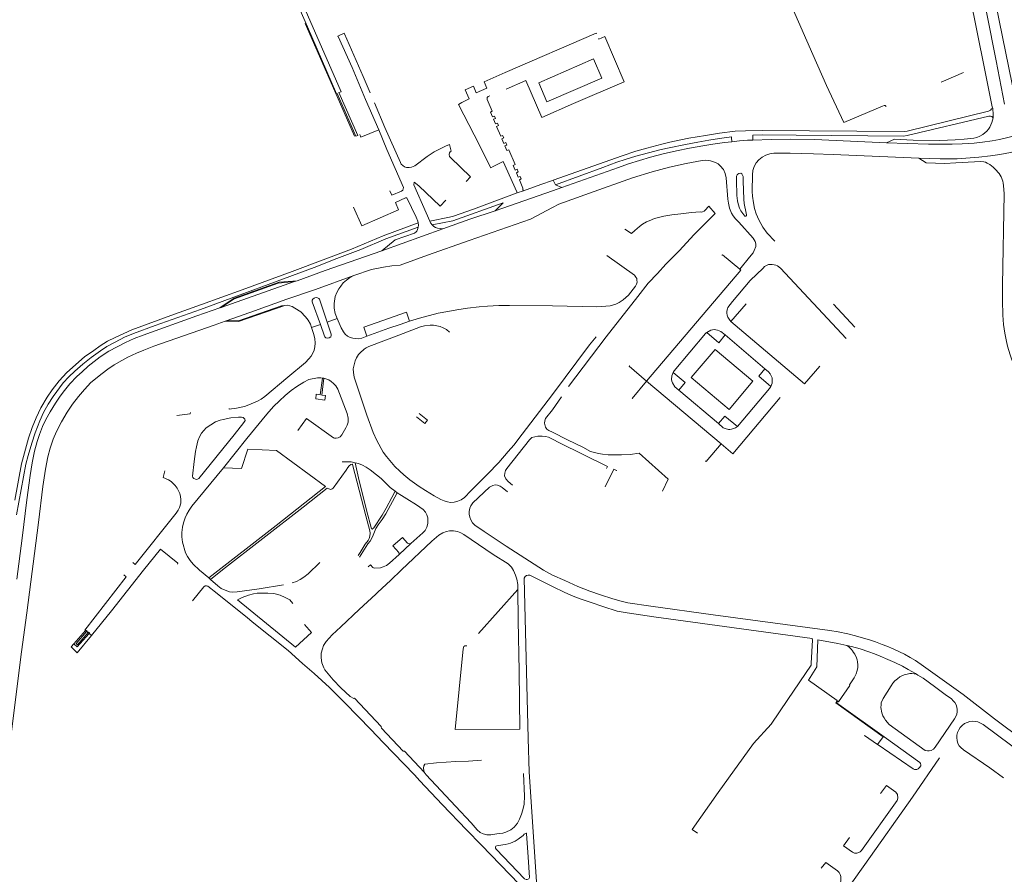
# Model space of a CAD drawing. Extents: x 145000 to 155000, y 457500 to 470000.
# Tile 81 of 196: x 149664 to 150285, y 459309 to 459847. Entities that reach past the tile are written whole.
import ezdxf

# ---------------------------------------------------------------- set-up
doc = ezdxf.new("R2010")
doc.units = 0
doc.header["$LTSCALE"] = 0.2
doc.header["$MEASUREMENT"] = 0
doc.layers.add('kant verharding', color=252, linetype='Continuous', lineweight=0)

msp = doc.modelspace()

# ---------------------------------------------------------------- linework, layer by layer
at = {"layer": 'kant verharding', "lineweight": 0}
for p, q in [((149864.8, 459836.36), (149868.76, 459838.21)), ((150244.99, 459807.25), (150259.04, 459813.41)), ((150277.34, 459790.82), (150277.09, 459791.86)), ((149962.76, 459754.2), (149968.19, 459756.95)), ((150000.39, 459745.52), (150000, 459745.39)), ((150001.94, 459742.78), (150000.39, 459745.52)), ((150005.95, 459740.97), (150001.94, 459742.78)), ((149963.89, 459726.36), (150000, 459738.92)), ((149977.54, 459738.27), (149977.71, 459737.59)), ((149981.73, 459738.94), (149977.71, 459737.59)), ((149981.38, 459739.59), (149981.73, 459738.94)), ((150000, 459738.92), (150005.95, 459740.97)), ((149920.47, 459724.96), (149922.8, 459719.9)), ((149892.47, 459701.21), (149931.01, 459714.93)), ((150124.25, 459697.14), (150117.98, 459689.54)), ((149837.47, 459681.74), (149791.43, 459665.48)), ((149837.47, 459681.74), (149839.17, 459682.3)), ((150121.97, 459667.81), (150112.45, 459656.58)), ((150177.09, 459667.55), (150190.5, 459653.16)), ((149790.46, 459665.15), (149791.43, 459665.48)), ((149793.88, 459656.8), (149795.13, 459657.33)), ((149853.84, 459654.79), (149848.28, 459652.83)), ((149864.36, 459658.48), (149858.03, 459656.17)), ((150108.77, 459648.16), (150133.84, 459626.9)), ((149855.92, 459620.85), (149855.07, 459620.97)), ((150059.32, 459619.03), (150106.22, 459579.53)), ((150079.73, 459613.43), (150104.68, 459592.36)), ((149981.03, 459585.7), (150000, 459610.71)), ((150000, 459601.09), (150005.62, 459609.11)), ((149914.47, 459596.69), (149919.62, 459592.42)), ((149916.15, 459598.75), (149921.38, 459594.51)), ((149921.38, 459594.51), (149919.62, 459592.42)), ((150000, 459582.55), (150004.56, 459580.3)), ((149755.77, 459562.7), (149754.87, 459558.45)), ((149900.86, 459549.8), (149902.14, 459548.78)), ((149910.91, 459516.83), (149903.36, 459509.91)), ((149783.56, 459495.14), (149784.63, 459494.21)), ((149898.02, 459493.63), (149890.02, 459486.11)), ((149786.89, 459486.77), (149784.77, 459488.45)), ((149953.54, 459460.08), (149978.2, 459487.9)), ((149807.61, 459470.23), (149786.89, 459486.77)), ((149888.72, 459484.91), (149878.34, 459475.2)), ((149890.02, 459486.11), (149888.72, 459484.91)), ((149878.34, 459475.2), (149866.73, 459464.41)), ((149810.83, 459467.59), (149807.61, 459470.23)), ((149866.73, 459464.41), (149861.32, 459459.3)), ((149705.82, 459462.05), (149698.51, 459453.68)), ((149706.54, 459461.47), (149705.82, 459462.05)), ((149706.54, 459461.47), (149707.49, 459460.72)), ((149708.16, 459460.18), (149707.49, 459460.72)), ((149708.16, 459460.18), (149709.66, 459458.98)), ((150163.06, 459441.48), (150163.76, 459455.98)), ((149875.33, 459419.54), (149892.07, 459401.71)), ((150278.49, 459406.35), (150258.7, 459421.74)), ((150296.73, 459392.72), (150278.49, 459406.35)), ((149893.32, 459391.6), (149885.54, 459399.82)), ((149913.03, 459371.18), (149893.32, 459391.6)), ((149906.86, 459386.16), (149919.26, 459372.82)), ((149916.52, 459367.49), (149913.03, 459371.18)), ((149955.27, 459326.98), (149945.97, 459336.65))]:
    msp.add_line(p, q, dxfattribs=at)
at = {"layer": 'kant verharding', "lineweight": 0, "flags": 128}
for points in [[(150284.87, 459793.38), (150279.44, 459820.68), (150261.62, 459910.76), (150259.94, 459918.48), (150258.59, 459923.85), (150257.03, 459928.47), (150258.14, 459930.52)], [(150253.74, 459907.68), (150253.67, 459905.48), (150253.13, 459903.53), (150252.28, 459901.44), (150250.56, 459899.22), (150249.27, 459897.89), (150248.06, 459896.95), (150226.98, 459886.7), (150217.36, 459882.21), (150205.12, 459877.28), (150194.77, 459872.99), (150182, 459867.51), (150151.28, 459853.88), (150164, 459824.71), (150172.6, 459805.21), (150183.54, 459782.01), (150207.99, 459792.28), (150209.07, 459792.62), (150209.67, 459792.59), (150210.19, 459792.01)], [(150277.09, 459791.86), (150272.19, 459815.99), (150253.74, 459907.68)], [(149819.62, 459896.8), (149831.97, 459868.4), (149834, 459867.32), (149834.88, 459866.35), (149835.54, 459865.28), (149845.73, 459842.19), (149864.06, 459800.05), (149864.39, 459800.12), (149876.13, 459773.29)], [(149842.53, 459874.02), (149840.29, 459872.96), (149839.39, 459872.12), (149838.6, 459871.12), (149838.06, 459869.87), (149837.84, 459868.61), (149838.43, 459866.62), (149866.83, 459801.26), (149865.54, 459800.73), (149877.38, 459773.8), (149876.13, 459773.29)], [(150291.74, 459795.86), (150279.31, 459856.54), (150279.43, 459858.34), (150279.82, 459859.64), (150280.68, 459860.68), (150281.64, 459861.53), (150283.44, 459862.29), (150310.39, 459868.25), (150307.36, 459875.93), (150305.95, 459875.44)], [(149844.32, 459844.33), (149864.47, 459798.4), (149875.4, 459773.26)], [(149864.8, 459836.36), (149864.92, 459836.09)], [(149864.92, 459836.09), (149864.94, 459836.04)], [(149864.94, 459836.04), (149873.76, 459816.48), (149882.33, 459796.38), (149890.7, 459777.28)], [(149868.76, 459838.21), (149868.92, 459837.85)], [(149868.92, 459837.85), (149880.72, 459810.9), (149885.11, 459800.61)], [(149970.31, 459813.42), (150027.61, 459838.26), (150027.79, 459837.85)], [(150029.09, 459834.85), (150029.3, 459834.37), (150033.08, 459836.02), (150045.1, 459807.47), (150013.21, 459793.93)], [(150031.04, 459809.81), (149996.4, 459794.86), (149991.49, 459806.92), (150025.92, 459821.95), (150031.04, 459809.81)], [(149970.31, 459813.42), (149957.06, 459807.6), (149958.78, 459803.64), (149951.96, 459800.71), (149950.24, 459804.86), (149945.12, 459802.53), (149947.59, 459796.91), (149943.02, 459794.47), (149940.9, 459793.27), (149950.71, 459774.26), (149961.22, 459753.42), (149962.76, 459754.2)], [(150013.21, 459793.93), (149993.23, 459785.14), (149983.21, 459808.4), (149970.83, 459803)], [(149960.62, 459798.71), (149959.48, 459798.21), (149958.97, 459797.68), (149958.81, 459797.07), (149958.91, 459796.47), (149962.12, 459788.97), (149960.97, 459788.47), (149962.24, 459785.49), (149963.42, 459785.99), (149964.08, 459784.45), (149962.9, 459783.95), (149964.15, 459781.02), (149965.33, 459781.53), (149966, 459779.96), (149964.82, 459779.46), (149967.46, 459773.28), (149968.64, 459773.78), (149969.32, 459772.2), (149968.14, 459771.7), (149969.39, 459768.77), (149970.57, 459769.27), (149971.22, 459767.75), (149970.05, 459767.24), (149971.34, 459764.23), (149972.51, 459764.73), (149976.49, 459755.44), (149975.31, 459754.94), (149976.59, 459751.94), (149977.77, 459752.44), (149978.49, 459750.76), (149977.31, 459750.26), (149978.51, 459747.45), (149979.69, 459747.95), (149980.34, 459746.43), (149979.17, 459745.93), (149981.43, 459740.63), (149981.38, 459739.59)], [(150210.52, 459769.18), (150236.9, 459768.26), (150251.89, 459768.2), (150258.07, 459768.47), (150265.78, 459768.97), (150271.01, 459769.48), (150277.05, 459770.47), (150281.56, 459771.28), (150287.83, 459772.65), (150293.45, 459774.08), (150305.39, 459778.05), (150317.82, 459783.29), (150332.59, 459790.09), (150339.83, 459794.05), (150352.69, 459801.74)], [(149887.82, 459794.31), (149894.44, 459778.86), (149904.2, 459756.72), (149904.81, 459755.69), (149905.74, 459754.75), (149906.77, 459754.03), (149908.1, 459753.69), (149909.72, 459753.55), (149911.17, 459753.83), (149913.27, 459754.65), (149921, 459760.62), (149925.53, 459763.45), (149929.67, 459765.62), (149932.56, 459766.99), (149935.08, 459768.03), (149936.26, 459763.91), (149935.58, 459763.41), (149935.14, 459762.86), (149935.02, 459761.83), (149935.2, 459760.61), (149935.76, 459759.84), (149948.43, 459747.79), (149945.69, 459744.82)], [(150000.39, 459745.52), (150043.98, 459761.02), (150052.57, 459763.82), (150059.54, 459765.8), (150068.99, 459768.22), (150073.88, 459769.6), (150080.92, 459770.99), (150085.94, 459772.02), (150096.54, 459773.75), (150105.2, 459775.3), (150115.2, 459776.43), (150121.73, 459776.72), (150132.19, 459776.93), (150221.62, 459776.28), (150223.4, 459776.52), (150274.62, 459788.99), (150275.95, 459789.63), (150276.13, 459789.88), (150276.66, 459790.45), (150277.34, 459790.82)], [(150126.15, 459770.9), (150126.23, 459773.93), (150132.61, 459774.15), (150153.63, 459774.03), (150221.09, 459773.39), (150223.52, 459773.69), (150274.89, 459785.93), (150275.94, 459785.95), (150276.84, 459785.69), (150277.56, 459784.78)], [(150230.92, 459759.41), (150244.2, 459759.14), (150254.91, 459759.04), (150268.53, 459760.11), (150276.06, 459760.95), (150281.8, 459761.87), (150288.47, 459763.14), (150295.49, 459764.92), (150300.86, 459766.65), (150306.55, 459768.7), (150314.14, 459771.71), (150321.04, 459774.5), (150327.3, 459777.35), (150335.67, 459781.42), (150340.57, 459783.93), (150346.01, 459786.83)], [(150277.34, 459790.82), (150277.65, 459787.06), (150277.56, 459784.78)], [(150277.56, 459784.78), (150276.83, 459781.91), (150276.24, 459780.49), (150275.58, 459779.07), (150274.62, 459777.73), (150273.58, 459776.56), (150272.42, 459775.4), (150271.11, 459774.28), (150269.32, 459773.35), (150267.36, 459772.51), (150265.51, 459771.98), (150259.4, 459771.39), (150253.77, 459770.94), (150244.06, 459770.65), (150227.32, 459770.85), (150215.59, 459771.43), (150210.52, 459769.18)], [(149890.7, 459777.28), (149879.36, 459772.59), (149878.65, 459774.33)], [(149890.7, 459777.28), (149895.7, 459764.99), (149906.1, 459741.08), (149905.81, 459739.37), (149904.92, 459738.67), (149898.86, 459736.18), (149897.63, 459738.84)], [(150001.94, 459742.78), (150031.73, 459753.67), (150040.57, 459756.97), (150045.89, 459758.72), (150052.51, 459760.69), (150068.54, 459764.87), (150073.6, 459765.93), (150083.92, 459768.01), (150091.69, 459769.51), (150098.46, 459770.73), (150105.35, 459771.87), (150112.74, 459772.8), (150112.89, 459772.52), (150113.06, 459769.79)], [(150113.06, 459769.79), (150108.4, 459769.26), (150101.11, 459768.3), (150094.73, 459767.28), (150086.38, 459765.73), (150078.18, 459764.01), (150069.84, 459762.16), (150061.74, 459760.05), (150047.89, 459755.83), (150041.59, 459753.68), (150005.95, 459740.97)], [(150113.06, 459769.79), (150117.79, 459770.28), (150122.88, 459770.73), (150126.15, 459770.9)], [(150210.52, 459769.18), (150165.11, 459771.3), (150150.12, 459771.46), (150137.71, 459771.27), (150126.15, 459770.9)], [(150139.56, 459762.65), (150149.79, 459762.63), (150164.55, 459762.14), (150176.87, 459761.7), (150230.92, 459759.41)], [(149968.19, 459756.95), (149968.87, 459757.29), (149977.54, 459738.27)], [(150000, 459728.49), (150004.03, 459730.6), (150023.33, 459737.53), (150050.44, 459747.17), (150062.83, 459750.91), (150073.86, 459753.71), (150084.29, 459756.04), (150094.32, 459758.03), (150096.24, 459758.16), (150098.02, 459758.09), (150099.52, 459757.78), (150101.49, 459757.24), (150103.23, 459756.52), (150104.4, 459755.81), (150105.72, 459754.7), (150107.72, 459752.28), (150108.77, 459749.86), (150109.42, 459747.1), (150110.48, 459733.71), (150110.91, 459731.12)], [(150230.92, 459759.41), (150235.47, 459756.51), (150247.13, 459756.21), (150254.23, 459756.49), (150265.97, 459757.16)], [(150265.97, 459757.16), (150269.95, 459757.32), (150271.73, 459757.16), (150272.77, 459756.87), (150273.97, 459756.29), (150275.56, 459755.4), (150276.51, 459754.71), (150277.58, 459753.85), (150278.89, 459752.59), (150281.42, 459749.79), (150282.6, 459747.62), (150283.67, 459744.93), (150283.91, 459743.63), (150284.25, 459742.25), (150284.48, 459737.05)], [(150120.49, 459733.71), (150120.11, 459744.9), (150120.21, 459747.23), (150120.09, 459747.96), (150119.82, 459748.81), (150119.33, 459749.67), (150118.61, 459750.02), (150117.41, 459749.88), (150116.83, 459749.46), (150116.35, 459748.99), (150116.04, 459748.22), (150115.87, 459745.69), (150116.23, 459736.03), (150116.6, 459732.6)], [(150126.11, 459735.44), (150125.93, 459738.49), (150125.95, 459749.08)], [(149932.86, 459733.1), (149929.24, 459729.34), (149915.79, 459742.01), (149912.83, 459744.37), (149912.71, 459742.59), (149920.47, 459724.96)], [(150000, 459745.39), (149992.73, 459742.89), (149981.73, 459738.94)], [(149922.8, 459719.9), (149935.26, 459722.3), (149937.68, 459722.97), (149950.2, 459727.4), (149977.71, 459737.59)], [(150140.12, 459707.13), (150135.25, 459712.23), (150132.51, 459715.98), (150130, 459720.74), (150128.31, 459724.41), (150127.24, 459727.85), (150126.57, 459731.36), (150126.11, 459735.44)], [(150284.48, 459737.05), (150283.5, 459679.54), (150283.49, 459669.76), (150283.78, 459660.54), (150284.23, 459654.78), (150285.02, 459649.3), (150285.84, 459645.06), (150286.75, 459641.05), (150288.35, 459635.73), (150302.8, 459593.75), (150305.78, 459585.82), (150308.23, 459580.21), (150311.35, 459573.4), (150313.56, 459569.28), (150315.56, 459565.98), (150317.81, 459562.68), (150319.81, 459559.98), (150322.06, 459557.41), (150324.51, 459554.54), (150327.51, 459551.56), (150330.51, 459548.72), (150334.16, 459545.64), (150400.7, 459500)], [(149874.73, 459728.54), (149879.93, 459716.84), (149903.11, 459727.03), (149901.16, 459731.57), (149907.52, 459734.43), (149908.21, 459734.49), (149914.07, 459722.27)], [(149924.17, 459717.43), (149937.28, 459720.07), (149968.98, 459731.29), (149963.89, 459726.36)], [(150010.07, 459615.76), (150033.78, 459646.9), (150053.78, 459672.44), (150060.4, 459680.79), (150066.17, 459686.76), (150071.48, 459692.79), (150079.99, 459701.4), (150089.13, 459711.13), (150097.26, 459719.39), (150102.44, 459724.57), (150098.58, 459729.21), (150095.95, 459726.58), (150095.5, 459726.08), (150094.49, 459725.74), (150093.69, 459725.55), (150093.14, 459725.58), (150087.69, 459725.2), (150080.83, 459724.47), (150075.16, 459723.74), (150070.23, 459722.99), (150067.65, 459722.33), (150064.41, 459721.44), (150060.92, 459720.09), (150059.19, 459719.31), (150056.82, 459717.88), (150054.76, 459716.37), (150052.01, 459713.99), (150049.92, 459712.01), (150045.58, 459714.72)], [(150110.91, 459731.12), (150111.65, 459728.01), (150112.85, 459724.9), (150113.96, 459723.09), (150115.34, 459721.32), (150117.35, 459719.2), (150126.39, 459709.13), (150127.82, 459706.99), (150128.18, 459705.59), (150128.12, 459703.94), (150127.19, 459701.24), (150126.48, 459699.9), (150124.25, 459697.14)], [(150116.6, 459732.6), (150116.91, 459730.79), (150117.78, 459727.98), (150118.77, 459726.27), (150121.21, 459722.87), (150121.86, 459722.94), (150122.34, 459723.36), (150122.32, 459723.84), (150122.08, 459724.82), (150120.79, 459730.98), (150120.49, 459733.71)], [(149874.82, 459685.53), (149885.95, 459689.42), (149893.69, 459690.92), (149898.76, 459691.67), (149904.1, 459692.18), (149921.26, 459698.37), (149947.6, 459707.71), (149986.09, 459720.99), (150000, 459728.49)], [(149963.89, 459726.36), (149948.05, 459720.98), (149931.01, 459714.93)], [(149915.41, 459718.68), (149893.39, 459710.57), (149873.42, 459702.17), (149836.06, 459688.21), (149804.51, 459676.61), (149778.87, 459667.26), (149762.03, 459661.22), (149734.97, 459651.28), (149724.6, 459646.52), (149719.74, 459644.14), (149715.16, 459641.33), (149711.13, 459638.43), (149705.21, 459634.37), (149694.09, 459624.55), (149689.25, 459619.37), (149684.79, 459613.52), (149681.69, 459609), (149677.81, 459602.32), (149674.77, 459595.95), (149672.36, 459589.81), (149670.03, 459583.07), (149665.63, 459567.04), (149661.32, 459544.19)], [(149914.07, 459722.27), (149915.13, 459719.8), (149915.41, 459718.68)], [(149915.41, 459718.68), (149915.57, 459717.38), (149915.48, 459716.11)], [(149924.17, 459717.43), (149923.29, 459718.78), (149922.8, 459719.9)], [(149931.01, 459714.93), (149927.58, 459715.33), (149926.4, 459715.77), (149925.23, 459716.47), (149924.17, 459717.43)], [(149915.48, 459716.11), (149895.03, 459708.58), (149879.24, 459702.03), (149864.28, 459696.29), (149849.94, 459690.62), (149778.21, 459664.28), (149749.65, 459654.05), (149736.04, 459649.01), (149730.45, 459646.68), (149724.6, 459643.69), (149719.39, 459640.91), (149715.23, 459638.13), (149709.33, 459633.9), (149704.08, 459629.69), (149699.16, 459625.28), (149695.31, 459621.71), (149691.83, 459617.91), (149685.39, 459609.45), (149682.39, 459604.6), (149679.48, 459599.28), (149677.08, 459594.14), (149674.18, 459586.6), (149672.02, 459580.06), (149669.82, 459572.32), (149668.33, 459566.73), (149662.38, 459534.9)], [(149915.48, 459716.11), (149915.06, 459714.58), (149914.64, 459713.6), (149914.15, 459713.02), (149913.18, 459712.32), (149900.9, 459708.11), (149892.47, 459701.21)], [(149892.47, 459701.21), (149856.78, 459688.66), (149839.17, 459682.3)], [(150000, 459666.45), (150028.03, 459665.79), (150036.46, 459666.48), (150039.93, 459667.6), (150042.11, 459668.69), (150044.55, 459670.29), (150047.89, 459673.24), (150052.36, 459678.8), (150053.03, 459680.2), (150053.29, 459681.35), (150053.27, 459682.67), (150053.08, 459683.63), (150052.57, 459684.61), (150051.78, 459685.77), (150034.33, 459698.24)], [(150117.98, 459689.54), (150107.09, 459698.61), (150106.83, 459698.3)], [(150132.7, 459690.21), (150133.66, 459691.25), (150134.91, 459691.94), (150136.09, 459692.45), (150137.42, 459692.62), (150138.45, 459692.58), (150139.72, 459692.39), (150140.84, 459692.11), (150141.82, 459691.72), (150143.7, 459690.31), (150185.03, 459645.91)], [(150117.98, 459689.54), (150118.62, 459688.86), (150059.32, 459619.03)], [(150112.45, 459656.58), (150111.31, 459658.07), (150110.52, 459659.25), (150110.01, 459660.68), (150109.82, 459661.89), (150109.93, 459663.21), (150110.3, 459664.56), (150110.61, 459665.48), (150113.44, 459669.14), (150124.65, 459682.52), (150132.7, 459690.21)], [(149839.17, 459682.3), (149827.9, 459681.41), (149799.54, 459671.33), (149790.46, 459665.15)], [(149791.43, 459665.48), (149799.15, 459670.63), (149827.18, 459680.68), (149837.47, 459681.74)], [(149795.13, 459657.33), (149812.39, 459663.31), (149832.79, 459670.72), (149850.65, 459676.8), (149874.82, 459685.53)], [(149874.82, 459685.53), (149872.18, 459684.06), (149870.34, 459682.75), (149868.28, 459680.94), (149866.64, 459678.85), (149865.45, 459677.09), (149864.24, 459674.84), (149863.2, 459672.45), (149862.53, 459667.92), (149862.42, 459665.12), (149863.17, 459661.58), (149864.36, 459658.48)], [(149858.03, 459656.17), (149853.17, 459670.67), (149852.81, 459671.11), (149852.09, 459671.51), (149851.16, 459671.7), (149850.33, 459671.62), (149849.86, 459671.37), (149849.07, 459670.72), (149848.72, 459670.11), (149848.75, 459668.99), (149853.84, 459654.79)], [(149790.46, 459665.15), (149775.91, 459660.19), (149742.17, 459648.1), (149736.51, 459645.82), (149731.05, 459643.48), (149720.61, 459637.94), (149715.11, 459634.38), (149707.49, 459628.56), (149703.71, 459625.01), (149700.31, 459621.96), (149695.94, 459617.31), (149692.59, 459613.11), (149689.99, 459609.52), (149686.99, 459605.16), (149683.67, 459599.73), (149680.85, 459594.84), (149678.8, 459590.5), (149676.84, 459585.57), (149675.39, 459581.03), (149673.8, 459574.9), (149672.3, 459567.61), (149671.02, 459559.75), (149668.89, 459544.41), (149665.89, 459520.17), (149662.59, 459494.38)], [(149831.37, 459666.78), (149802.16, 459656.55), (149793.88, 459656.8)], [(149795.13, 459657.33), (149802.28, 459657), (149829.32, 459666.44), (149831.37, 459666.78)], [(149848.28, 459652.83), (149847.56, 459655.03), (149846.07, 459657.5), (149844.51, 459659.51), (149841.42, 459662.77), (149837.75, 459665.09), (149835.97, 459666.01), (149833.02, 459666.87), (149831.37, 459666.78)], [(149883.18, 459647.38), (149881.3, 459653.04), (149908.16, 459662.43), (149909.97, 459656.74)], [(149909.97, 459656.74), (149916.21, 459658.73), (149928.01, 459661.78), (149934.03, 459662.97), (149939.77, 459663.98), (149946.44, 459665.02), (149953.83, 459665.81), (149959.08, 459666.27), (149966.18, 459666.69), (149972.93, 459666.78), (150000, 459666.45)], [(149793.88, 459656.8), (149786.9, 459654.25), (149748.93, 459641.09), (149742.58, 459638.58), (149737.89, 459636.6), (149732.61, 459634.09), (149728.82, 459632.14), (149723.98, 459629.31), (149719.98, 459626.54), (149716.37, 459623.86), (149709.31, 459618.12), (149705.23, 459613.77), (149701.48, 459609.49), (149697.62, 459604.57), (149694.35, 459599.55), (149690.71, 459593.43), (149687.57, 459587.28), (149685.5, 459582.47), (149683.59, 459576.96), (149682.1, 459571.32), (149680.6, 459563.59), (149678.99, 459552.83), (149676.2, 459530.16), (149668.87, 459473.16), (149665.58, 459448.64), (149657.67, 459384.96)], [(149853.84, 459654.79), (149856.33, 459647.43), (149856.66, 459646.89), (149857.24, 459646.34), (149858.14, 459646.12), (149859.44, 459646.35), (149860.36, 459647.03), (149860.66, 459647.74), (149860.57, 459648.59), (149858.03, 459656.17)], [(149864.36, 459658.48), (149866.95, 459652.58), (149868.34, 459650.08), (149869.5, 459648.74), (149870.88, 459647.42), (149872.61, 459646.61), (149874.37, 459646.09), (149875.97, 459645.83), (149877.67, 459645.74), (149880.01, 459646.23), (149883.18, 459647.38)], [(149909.97, 459656.74), (149904.06, 459654.8), (149896.98, 459652.34), (149883.18, 459647.38)], [(150112.45, 459656.58), (150158.8, 459617.37), (150168.38, 459628.59)], [(149833.4, 459621.64), (149844.41, 459630.88), (149846.58, 459633.02), (149848.06, 459634.71), (149849.15, 459636.64), (149849.86, 459638.54), (149850.33, 459640.72), (149850.51, 459643), (149850.32, 459646), (149849.57, 459649.17), (149848.28, 459652.83)], [(149935.24, 459650.01), (149933.2, 459651.59), (149931.27, 459652.67), (149929.31, 459653.54), (149925.16, 459654.41), (149922.98, 459654.4), (149919.51, 459654), (149916.89, 459653.23), (149903.23, 459648.1)], [(150097.25, 459649.79), (150096.83, 459649.49), (150096.4, 459649.12), (150076.77, 459625.57), (150076.08, 459624.6)], [(150108.77, 459648.16), (150106.09, 459650.26), (150105.14, 459650.74), (150104.07, 459651.1), (150101.82, 459651.55), (150100.77, 459651.41), (150099.77, 459651.09), (150097.25, 459649.79)], [(150097.25, 459649.79), (150104.9, 459643.29), (150108.77, 459648.16)], [(149903.23, 459648.1), (149884.4, 459640.88), (149882.6, 459639.99), (149881.38, 459639.24), (149878.85, 459636.92), (149877.93, 459635.87), (149876.62, 459633.68), (149875.73, 459631.9), (149875.02, 459629.4), (149874.51, 459626.89), (149874.65, 459624.54), (149875.19, 459621.55), (149883.07, 459597.64)], [(150000, 459610.71), (150023.43, 459641.83), (150027.46, 459647.07)], [(150102.48, 459638.93), (150087.49, 459621.4), (150111.29, 459601.13), (150126.19, 459619.12), (150102.48, 459638.93)], [(150059.32, 459619.03), (150048.25, 459628.46), (150048.58, 459628.89)], [(150076.08, 459624.6), (150075.26, 459622.48), (150075.07, 459620.06), (150075.23, 459619.03), (150075.65, 459617.98), (150077.05, 459615.59), (150079.73, 459613.43)], [(150079.73, 459613.43), (150083.68, 459618.2), (150076.08, 459624.6)], [(150133.84, 459626.9), (150129.95, 459622.26), (150137.52, 459615.68)], [(150133.84, 459626.9), (150136.05, 459625.03), (150137.09, 459623.72), (150137.78, 459622.49), (150138.42, 459621.11), (150138.53, 459619.98), (150138.5, 459618.83), (150138.39, 459617.78), (150137.52, 459615.68)], [(149792.7, 459564.48), (149807.56, 459582.92), (149820.17, 459598.38), (149824.34, 459603.13), (149827.99, 459606.7), (149831.64, 459610.13), (149835.45, 459613.13), (149838.96, 459615.75), (149843.34, 459618.53), (149846.48, 459620.12), (149852, 459621.13), (149854.07, 459621.09), (149855.07, 459620.97)], [(149796.29, 459601.9), (149796.34, 459601.44), (149800.9, 459601.98), (149806.01, 459603.14), (149808.66, 459604.08), (149811.8, 459605.35), (149814.22, 459606.52), (149816.43, 459607.78), (149818.8, 459609.35), (149833.4, 459621.64)], [(149839.63, 459587.98), (149845.18, 459595.56), (149862.03, 459583.29), (149862.81, 459583.14), (149863.83, 459583.15), (149865.11, 459583.43), (149866.33, 459584.06), (149867.29, 459585.2), (149869.94, 459589.61), (149870.73, 459591.34), (149871.27, 459593.15), (149871.3, 459595.75), (149870.64, 459598.62), (149864.86, 459613.98), (149863.65, 459616.1), (149862.09, 459617.67), (149860.66, 459618.86), (149859.08, 459619.87), (149855.92, 459620.85)], [(149855.07, 459620.97), (149853.73, 459610.53), (149851.21, 459610.79), (149850.86, 459607.84), (149856.68, 459607.15), (149857.03, 459610.11), (149854.72, 459610.34), (149855.92, 459620.85)], [(150050.41, 459608.11), (150050.32, 459608.18), (150059.32, 459619.03)], [(150137.52, 459615.68), (150136.71, 459614.39), (150116.58, 459590.6)], [(150106.22, 459579.53), (150113.59, 459573.36), (150143.56, 459608.72)], [(149763.33, 459597.38), (149771.72, 459598.4), (149771.89, 459598.66), (149771.94, 459599.24)], [(150000, 459586.88), (149997.74, 459587.9), (149996.53, 459588.82), (149995.67, 459590.02), (149995.01, 459592.71), (149995.15, 459594.04), (149995.59, 459595.64), (150000, 459601.09)], [(149806.3, 459595.18), (149805.21, 459596.2), (149804.19, 459596.41), (149802.29, 459596.47), (149797.43, 459596.07), (149792.64, 459595.02), (149790.75, 459594.5), (149787.69, 459593.4), (149781.98, 459589.77), (149780.42, 459588.09), (149778.95, 459586.29), (149777.69, 459584.03), (149776.67, 459581.5), (149775.73, 459577.61), (149775.19, 459574.72), (149774.22, 459568.51), (149773.32, 459559.2), (149773.54, 459558.47), (149774.2, 459557.73), (149775.14, 459557.34), (149775.82, 459557.23), (149776.52, 459557.27), (149777.35, 459557.78), (149799.49, 459585.21), (149805.64, 459592.99), (149806.46, 459594.35), (149806.3, 459595.18)], [(149883.07, 459597.64), (149887.11, 459586.79), (149889.41, 459581.71), (149893.48, 459574.43), (149895.48, 459571.57), (149898.64, 459567.92)], [(150116.58, 459590.6), (150108.55, 459597.05), (150104.68, 459592.36)], [(150069.25, 459549.81), (150072.84, 459557.29), (150054.55, 459573.62), (150048.89, 459572.97), (150043.49, 459572.7), (150038.46, 459572.59), (150035.21, 459572.72), (150031.56, 459573.11), (150029.09, 459573.6), (150024.05, 459574.85), (150019.09, 459577.4), (150009.48, 459582.09), (150000, 459586.88)], [(150104.68, 459592.36), (150107.59, 459589.73), (150108.76, 459589.17), (150110.95, 459588.72), (150111.83, 459588.69), (150112.81, 459588.73), (150115.34, 459589.63), (150116.58, 459590.6)], [(149966.24, 459567.93), (149972.22, 459574.72), (149975.6, 459578.84), (149981.03, 459585.7)], [(149974.87, 459553.56), (149972.14, 459555.82), (149970.6, 459557.46), (149969.89, 459559.35), (149969.93, 459561.13), (149970.45, 459562.71), (149971.21, 459564.09), (149985.6, 459582.03), (149987.12, 459583.49), (149990.81, 459584.34), (149993.48, 459584.4), (149995.61, 459584.22), (149997.59, 459583.73), (150000, 459582.55)], [(150004.56, 459580.3), (150034.77, 459565.39), (150034.14, 459564.08)], [(149792.7, 459564.48), (149804.15, 459564.15), (149808.08, 459576.25), (149826.16, 459575.39), (149857.05, 459552.83), (149825.9, 459528.13), (149783.56, 459495.14)], [(150106.22, 459579.53), (150096.94, 459568.53), (150096.46, 459568.84)], [(149867.48, 459568.34), (149873.12, 459568.28), (149875.7, 459567.72)], [(149898.64, 459567.92), (149900.76, 459565.38), (149903.86, 459562.37)], [(149903.86, 459562.37), (149906.45, 459560.01), (149910.24, 459556.98), (149916.09, 459552.79), (149920.03, 459550.22), (149925.58, 459546.78), (149929.76, 459544.53), (149931.74, 459543.62), (149933.87, 459543), (149935.9, 459542.69), (149938.1, 459542.91), (149940.47, 459543.4), (149942.44, 459544.36), (149944.68, 459545.85), (149948.58, 459549.92), (149961.12, 459562.6), (149964.08, 459565.77), (149966.24, 459567.93)], [(149783.56, 459495.14), (149777.59, 459500.08), (149773.66, 459503.76), (149771.74, 459506.15), (149770.05, 459508.71), (149768.84, 459510.93), (149767.02, 459517.59), (149766.55, 459520.97), (149766.56, 459523.86), (149767.06, 459527.14), (149767.65, 459529.85), (149768.73, 459532.96), (149769.64, 459535.21), (149771.2, 459537.77), (149772.93, 459540.28), (149792.7, 459564.48)], [(149784.63, 459494.21), (149792.1, 459500.22), (149842.88, 459539.72), (149858.03, 459551.59), (149859.11, 459551.17), (149860.33, 459550.9), (149861.28, 459551.16), (149861.8, 459551.63), (149870.08, 459562.96), (149871.12, 459564.64), (149872.01, 459565.82), (149873.11, 459566.55), (149873.81, 459566.78), (149874.03, 459566.66), (149882.41, 459534.18), (149884.92, 459524.81), (149885.1, 459523.25), (149885, 459521.53), (149884.6, 459519.97), (149883.93, 459518.74), (149882.04, 459516.35), (149878.9, 459511.16), (149877.6, 459509.27)], [(149875.7, 459567.72), (149877.83, 459567.21), (149880.31, 459566.25), (149882.69, 459564.99), (149885.25, 459563.21), (149889.25, 459560.13), (149892.09, 459557.72), (149897.85, 459552.18), (149900.86, 459549.8)], [(149900.86, 459549.8), (149898.91, 459545.76), (149895.35, 459539.16), (149892.78, 459534.7), (149887.48, 459526.69), (149886.43, 459525.83), (149886.13, 459526.01), (149882.96, 459537.91), (149877.91, 459558.26), (149875.7, 459567.72)], [(150033.15, 459552.62), (150038.65, 459563.61), (150040.35, 459562.72), (150040.3, 459562.63)], [(149754.87, 459558.45), (149758.23, 459556.92), (149759.79, 459555.8), (149761.32, 459554.51), (149762.38, 459553.32), (149763.51, 459551.65), (149765.26, 459548.26), (149765.69, 459546.44), (149765.83, 459544.46), (149765.82, 459542.34), (149765.11, 459539.58), (149764.15, 459537.75), (149762.91, 459535.89), (149737.14, 459503.68), (149735.7, 459504.88)], [(149970.79, 459515.16), (149957.04, 459524.35), (149951.14, 459528.41), (149949.7, 459529.9), (149948.57, 459531.77), (149947.88, 459533.34), (149947.64, 459535.21), (149947.61, 459537.01), (149947.9, 459538.99), (149948.61, 459540.62), (149949.95, 459542.4), (149960.36, 459552.37), (149962.38, 459553.46), (149963.95, 459553.82), (149965.33, 459553.62), (149966.98, 459552.96), (149968.29, 459552.12), (149971.69, 459549.46)], [(149878.51, 459508.28), (149883.79, 459516.62), (149885.18, 459518.25), (149886.73, 459520.98), (149887.41, 459523.07), (149888.76, 459526.25), (149890.31, 459528.63), (149892.72, 459532.02), (149894.97, 459535.49), (149902.14, 459548.78)], [(149902.14, 459548.78), (149904.85, 459547.08), (149908.34, 459545.07), (149914.33, 459541.28), (149918.5, 459538.31), (149919.99, 459536.52), (149920.9, 459534.85), (149921.46, 459533.03), (149921.51, 459529.48), (149920.87, 459527.07), (149919.76, 459525.04), (149918.45, 459523.46), (149910.91, 459516.83)], [(149978.2, 459487.9), (149978.13, 459490.95), (149977.66, 459494.3), (149976.74, 459496.98), (149975.4, 459499.84), (149974.22, 459502), (149972.08, 459503.99), (149962.6, 459509.95), (149944.12, 459522.59), (149942.32, 459523.66), (149940.29, 459524.47), (149937.73, 459524.88), (149935.23, 459524.86), (149933.34, 459524.4), (149931.07, 459523.59), (149928.43, 459522.02), (149924.1, 459518.29), (149904.86, 459500.22), (149898.02, 459493.63)], [(149910.91, 459516.83), (149909.99, 459516.53), (149909.31, 459516.75), (149908.61, 459517.12), (149905.61, 459520.7), (149899.57, 459515.31), (149903.2, 459511.14), (149903.36, 459509.91)], [(149709.66, 459458.98), (149722.15, 459474.47), (149742.31, 459500), (149753.02, 459513.33), (149764.07, 459504.38), (149763.84, 459503.87)], [(149970.79, 459515.16), (149994.32, 459500.01), (150000, 459496.99)], [(149903.36, 459509.91), (149897.36, 459504.47), (149895.42, 459503.09), (149893.43, 459502.2), (149891.61, 459501.59), (149888.14, 459501.22), (149887.38, 459501.51), (149886.96, 459501.78), (149885.37, 459503.4), (149884.01, 459502.23)], [(149853.48, 459504.94), (149846.2, 459497.72), (149843.32, 459495.65), (149841.11, 459494.26), (149838.71, 459492.94), (149835.95, 459492)], [(149729.93, 459497.04), (149731.46, 459495.95), (149705.41, 459462.37), (149705.82, 459462.05)], [(149784.63, 459494.21), (149789.2, 459490.14), (149791.37, 459488.54), (149794.85, 459487), (149796.57, 459486.47), (149798.75, 459486.19), (149801.5, 459486.46), (149815.33, 459488.36), (149830.65, 459490.77)], [(150000, 459489.86), (149985.75, 459496.96), (149984.7, 459496.84), (149983.67, 459496.59), (149982.82, 459495.99), (149982.27, 459494.99), (149984.75, 459394.15), (149985.45, 459373.04), (149989.96, 459303.9), (149990.45, 459301.38), (149991.38, 459299.17), (149992.42, 459297.29), (149993.77, 459295.64), (149995.32, 459294.01), (150000, 459290.73)], [(150000, 459496.99), (150007.82, 459493.5), (150015.94, 459489.8), (150023.61, 459486.74), (150030.25, 459484.43), (150038.03, 459481.99), (150043.34, 459480.49), (150047.61, 459479.51), (150062.01, 459477.36), (150101.35, 459471.97), (150174.67, 459462.02), (150180.08, 459461.12), (150186.12, 459459.94), (150190.91, 459458.75), (150195.98, 459457.33), (150199.74, 459456.18), (150203.48, 459454.84), (150207.72, 459453.23), (150210.68, 459452.16), (150214.57, 459450.5)], [(149784.77, 459488.45), (149783, 459489.88), (149782.1, 459490.18), (149781.2, 459490.11), (149780.44, 459489.59), (149773.17, 459480.65)], [(149946.11, 459452.48), (149944.84, 459452.35), (149944.19, 459451.9), (149943.81, 459450.55), (149938.66, 459399.71), (149979.56, 459399.86), (149979.08, 459436.56), (149978.43, 459468.32), (149978.2, 459487.9)], [(150163.76, 459455.98), (150163.72, 459457.03), (150063.98, 459470.66), (150047.03, 459473.13), (150040.71, 459474.31), (150031.68, 459477.09), (150024.43, 459479.65), (150018.17, 459481.78), (150013.16, 459483.72), (150007.78, 459486.02), (150000, 459489.86)], [(149843.87, 459465.79), (149848.31, 459460.8), (149838.13, 459451.54), (149801.64, 459481.38), (149804.59, 459482.85), (149808.5, 459484.32), (149811.62, 459485.09), (149813.98, 459485.48), (149817.1, 459485.67), (149820.68, 459485.62), (149824.43, 459485.26), (149828.46, 459484.27), (149831.61, 459482.89), (149834.65, 459481.31), (149836.48, 459479.04)], [(149859.58, 459426.14), (149849.83, 459435.04), (149842.59, 459441.32), (149833.58, 459449.4), (149810.83, 459467.59)], [(149709.66, 459458.98), (149700.55, 459447.99), (149696.93, 459451.78), (149698.51, 459453.68)], [(149698.51, 459453.68), (149700.68, 459451.74), (149708.16, 459460.18)], [(149707.49, 459460.72), (149700.76, 459452.99), (149699.91, 459453.85), (149706.54, 459461.47)], [(149705.82, 459462.05), (149706.09, 459462.36), (149706.85, 459461.81), (149706.54, 459461.47)], [(149707.49, 459460.72), (149707.83, 459461.11), (149708.53, 459460.6), (149708.16, 459460.18)], [(149861.32, 459459.3), (149857.4, 459455.15), (149855.85, 459452.68), (149855.12, 459450.58), (149854.38, 459447.8), (149854.28, 459444.84), (149854.74, 459441.69), (149856.09, 459438.58), (149856.73, 459437.36), (149861.87, 459431.06), (149866.66, 459426.04), (149872.6, 459420.53), (149874.85, 459419.17), (149875.33, 459419.54)], [(150204.8, 459390.33), (150208.4, 459395.1), (150178.45, 459416.54), (150179.31, 459417.89), (150161.42, 459430.79), (150166.52, 459439.23), (150167.24, 459456.13), (150179.77, 459453.95), (150185.54, 459452.62)], [(150185.54, 459452.62), (150186.75, 459451.71), (150187.52, 459450.85), (150188.32, 459450.12), (150189.06, 459449.29), (150189.77, 459448.26), (150190.42, 459447.2), (150191.47, 459444.84), (150191.98, 459443.49), (150192.15, 459442.26), (150192.33, 459440.51), (150192.32, 459438.66), (150192.03, 459436.93), (150191.36, 459434.86), (150190.16, 459432.27), (150187.15, 459427.75), (150187.35, 459427.52), (150180.28, 459417.25), (150179.7, 459417.55), (150178.93, 459416.61), (150209.02, 459395.15), (150231.54, 459379), (150231.98, 459378.35), (150232.05, 459377.5), (150231.99, 459376.77), (150231.28, 459375.7), (150230.4, 459374.98), (150229.65, 459374.44), (150228.05, 459374.5), (150227.2, 459374.89), (150205.23, 459390.1), (150204.8, 459390.33)], [(150185.54, 459452.62), (150188.48, 459451.95), (150193.97, 459450.45), (150199.35, 459448.73), (150202.89, 459447.37), (150206.51, 459445.91), (150211.26, 459443.9), (150215.72, 459441.91), (150220.48, 459439.62), (150224.16, 459437.59), (150228.74, 459435), (150230.13, 459434.01)], [(150214.57, 459450.5), (150218.73, 459448.59), (150221.82, 459447.06), (150225.47, 459445), (150228.73, 459443.12), (150230.22, 459442.2)], [(150104.49, 459359.97), (150126.63, 459390.92), (150137.83, 459403.16), (150148.39, 459418.6), (150162.9, 459440.21), (150163.06, 459441.48)], [(150230.22, 459442.2), (150232.39, 459440.69), (150258.7, 459421.74)], [(150230.13, 459434.01), (150229.31, 459434.49), (150226.39, 459435.04), (150225.14, 459434.93), (150223.58, 459434.66), (150222.18, 459434.3), (150220.6, 459433.79), (150218.95, 459432.88), (150217.31, 459431.62), (150215.8, 459430.28), (150214.51, 459428.86), (150213.3, 459427.22), (150208.45, 459419.29), (150207.18, 459416.57), (150207.04, 459415.32), (150206.95, 459413.57), (150207.48, 459410.17), (150208.14, 459408.41), (150208.92, 459407), (150209.79, 459405.57), (150212.19, 459402.97), (150234.9, 459386.6), (150236.22, 459386.29), (150237.32, 459386.21), (150238.58, 459386.44), (150240.03, 459387.33), (150241.02, 459388.5), (150253.32, 459406.5)], [(150252.39, 459417.84), (150251.33, 459418.95), (150249.94, 459420.16), (150248.2, 459421.18), (150240.72, 459426.82), (150233.49, 459432.01), (150230.13, 459434.01)], [(149885.54, 459399.82), (149869.49, 459416.38), (149859.58, 459426.14)], [(149892.07, 459401.71), (149892.03, 459401.32), (149892.24, 459400.58), (149905.89, 459386.16), (149906.86, 459386.16)], [(150271.26, 459402.81), (150324.7, 459363.12), (150351.06, 459342.96), (150365.44, 459331.89), (150389.45, 459313.03), (150413.8, 459291.54)], [(150196.55, 459395.84), (150196.68, 459396.03), (150204.8, 459390.33)], [(150284.23, 459369.39), (150275.48, 459375.54), (150259.02, 459386.86), (150257.24, 459388.33), (150256.17, 459389.36)], [(150126.81, 459202.5), (150126.11, 459203.4), (150125.01, 459205.36), (150124.47, 459206.64), (150124.25, 459207.92), (150124.2, 459210.22), (150124.64, 459212.97), (150125.76, 459215.09), (150196.79, 459314.77), (150226.75, 459357.03), (150243.76, 459381.86)], [(149919.26, 459372.82), (149918.92, 459373.92), (149918.72, 459375.32), (149918.97, 459376.9), (149919.6, 459377.97), (149926.91, 459378.73), (149939.11, 459379.51), (149947.15, 459379.84), (149955.38, 459380.39)], [(149919.26, 459372.82), (149920.51, 459371.21), (149938.9, 459351.42), (149948.88, 459340.89), (149952.62, 459336.53), (149954.42, 459334.97), (149956.32, 459333.94), (149958.59, 459333.36), (149961.24, 459333.3), (149965.07, 459333.97), (149968.85, 459334.49), (149970.6, 459334.98), (149973.76, 459336.58), (149975.86, 459338.2), (149978.07, 459340.85), (149979.33, 459343.2), (149980.56, 459346.35), (149981.46, 459349.13), (149982.2, 459352.63), (149982.36, 459357.76), (149981.72, 459372)], [(149945.97, 459336.65), (149930.65, 459352.57), (149916.52, 459367.49)], [(150187.2, 459331.78), (150183.31, 459326.52), (150189.05, 459322.59), (150190.37, 459321.93), (150191.72, 459321.87), (150192.95, 459322.28), (150193.85, 459322.8), (150194.71, 459323.52), (150217.13, 459355.04), (150217.54, 459356.39), (150217.44, 459358.79), (150216.25, 459360.25), (150210.39, 459364.5), (150206.72, 459359.38)], [(150091.45, 459334.42), (150088.09, 459336.78), (150104.49, 459359.97)], [(149985.44, 459306.02), (149985.05, 459305.68), (149984.12, 459305.19), (149983.47, 459305.2), (149982.45, 459305.74), (149964.53, 459324.45), (149964.21, 459324.91), (149964.07, 459325.36), (149964.2, 459325.81), (149964.43, 459326.23), (149964.93, 459326.47), (149965.96, 459326.78), (149970.2, 459327.32), (149972.08, 459327.69), (149973.69, 459328.22), (149976.51, 459329.5), (149978.33, 459330.58), (149981.52, 459333.06), (149982.28, 459333.8), (149983.52, 459334.46), (149983.69, 459334.25), (149984.75, 459319.43), (149985.49, 459306.62), (149985.44, 459306.02)], [(149981.16, 459275.74), (149980.54, 459295.36), (149980.29, 459297.59), (149979.65, 459300.37), (149979.03, 459302.35), (149955.27, 459326.98)], [(150161.77, 459287.49), (150161.77, 459287.23), (150163.51, 459286.22), (150164.58, 459285.76), (150167.61, 459285.81), (150168.39, 459286.15), (150169.39, 459286.77), (150170.22, 459287.39), (150181.18, 459302.83), (150181.62, 459304.22), (150181.76, 459305.8), (150181.69, 459307.1), (150181.3, 459308.4), (150180.67, 459309.66), (150179.58, 459310.82), (150172.19, 459316.01), (150169.2, 459312.33)]]:
    msp.add_lwpolyline(points, dxfattribs=at)
at = {"layer": 'kant verharding', "lineweight": 0, "extrusion": (0, 0, -1)}
for centre, radius, start, end in [((-150140.09, 459748.51), 14.14, 2.30523, 87.87611), ((-150265.01, 459394.64), 10.29, 329.15877, 127.41456)]:
    msp.add_arc(centre, radius, start, end, dxfattribs=at)
at = {"layer": 'kant verharding', "lineweight": 0}
msp.add_arc((150246.62, 459411.66), 8.46, 322.41779, 46.94051, dxfattribs=at)

doc.saveas('drawing.dxf')
